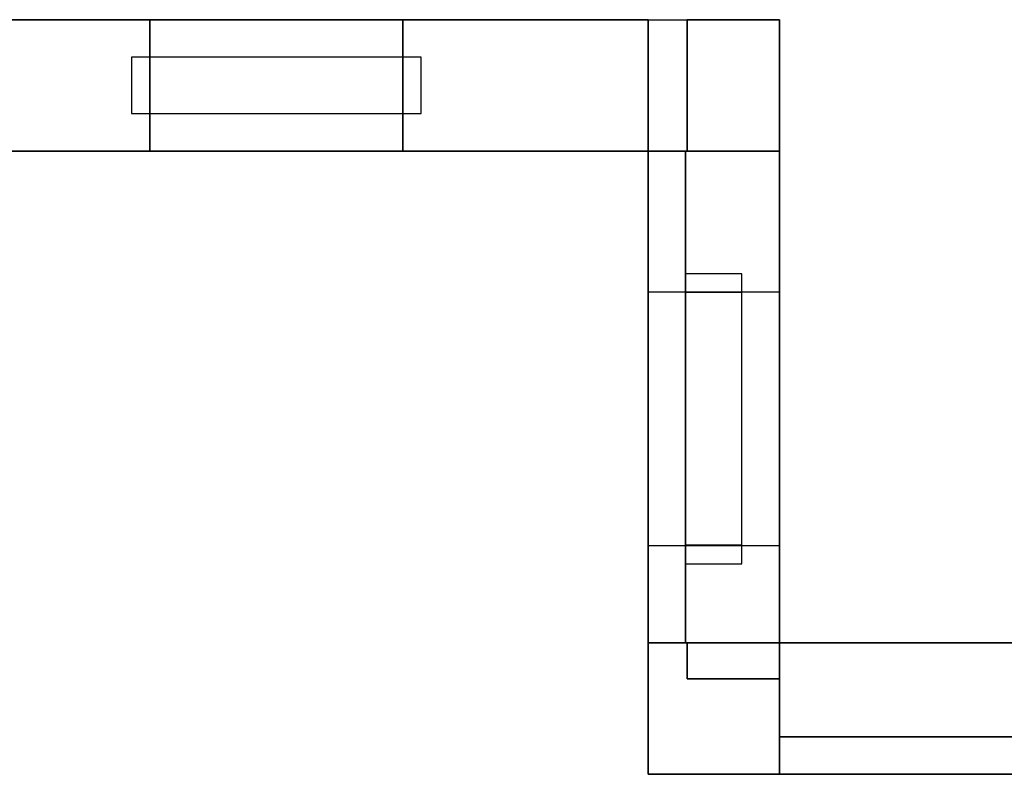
# Model space of a CAD drawing. Header units: millimetres. Extents: x -35 to 33166, y -35 to 31591.
# Tile 8 of 36: x 5464 to 8130, y -35 to 2009. Entities that reach past the tile are written whole.
import ezdxf

# ---------------------------------------------------------------- set-up
doc = ezdxf.new("R2010")
doc.units = ezdxf.units.MM
doc.header["$LTSCALE"] = 25.4
doc.layers.get('0').update_dxf_attribs({"true_color": 0xffffff})
for name, color, linetype, true_color in [('end caps & lintels', 7, 'Continuous', 0xffa500), ('Walls - L1', 7, 'Continuous', 0xb4b464), ('Walls - L2', 7, 'Continuous', 0x64ff64)]:
    doc.layers.add(name, color=color, linetype=linetype, true_color=true_color)

# ---------------------------------------------------------------- blocks, each defined once
blk = doc.blocks.new('GF-WG03_LeftCap_6in_#1')
for p, q in [((0, 152.4), (0, 0)), ((50, 152.4), (0, 152.4)), ((50, 152.4, 457.2), (0, 152.4, 457.2)), ((0, 152.4, 457.2), (0, 0, 457.2)), ((0, 152.4), (0, 152.4, 457.2)), ((50, 0), (50, 152.4)), ((50, 0, 457.2), (50, 152.4, 457.2)), ((50, 152.4), (50, 152.4, 457.2)), ((0, 0), (50, 0)), ((0, 0, 457.2), (50, 0, 457.2)), ((0, 0), (0, 0, 457.2)), ((50, 0), (50, 0, 457.2))]:
    blk.add_line(p, q)
blk = doc.blocks.new('GF-WG03_LeftCap_6in_#2')
for p, q in [((0, 152.4), (0, 0)), ((50, 152.4), (0, 152.4)), ((50, 152.4, 457.2), (0, 152.4, 457.2)), ((0, 152.4, 457.2), (0, 0, 457.2)), ((0, 152.4), (0, 152.4, 457.2)), ((50, 0), (50, 152.4)), ((50, 0, 457.2), (50, 152.4, 457.2)), ((50, 152.4), (50, 152.4, 457.2)), ((0, 0), (50, 0)), ((0, 0, 457.2), (50, 0, 457.2)), ((0, 0), (0, 0, 457.2)), ((50, 0), (50, 0, 457.2))]:
    blk.add_line(p, q)
blk = doc.blocks.new('GF-WG03_LeftCap_6in_#3')
for p, q in [((0, 152.4), (0, 0)), ((50, 152.4), (0, 152.4)), ((50, 152.4, 457.2), (0, 152.4, 457.2)), ((0, 152.4, 457.2), (0, 0, 457.2)), ((0, 152.4), (0, 152.4, 457.2)), ((50, 0), (50, 152.4)), ((50, 0, 457.2), (50, 152.4, 457.2)), ((50, 152.4), (50, 152.4, 457.2)), ((0, 0), (50, 0)), ((0, 0, 457.2), (50, 0, 457.2)), ((0, 0), (0, 0, 457.2)), ((50, 0), (50, 0, 457.2))]:
    blk.add_line(p, q)
blk = doc.blocks.new('GF-WG03_LeftCap_6in_#4')
for p, q in [((0, 152.4), (0, 0)), ((50, 152.4), (0, 152.4)), ((50, 152.4, 457.2), (0, 152.4, 457.2)), ((0, 152.4, 457.2), (0, 0, 457.2)), ((0, 152.4), (0, 152.4, 457.2)), ((50, 0), (50, 152.4)), ((50, 0, 457.2), (50, 152.4, 457.2)), ((50, 152.4), (50, 152.4, 457.2)), ((0, 0), (50, 0)), ((0, 0, 457.2), (50, 0, 457.2)), ((0, 0), (0, 0, 457.2)), ((50, 0), (50, 0, 457.2))]:
    blk.add_line(p, q)
blk = doc.blocks.new('GF-WG03_LeftCap_6in_#5')
for p, q in [((0, 152.4), (0, 0)), ((50, 152.4), (0, 152.4)), ((50, 152.4, 271.2), (0, 152.4, 271.2)), ((0, 152.4, 271.2), (0, 0, 271.2)), ((0, 152.4), (0, 152.4, 271.2)), ((50, 0), (50, 152.4)), ((50, 0, 271.2), (50, 152.4, 271.2)), ((50, 152.4), (50, 152.4, 271.2)), ((0, 0), (50, 0)), ((0, 0, 271.2), (50, 0, 271.2)), ((0, 0), (0, 0, 271.2)), ((50, 0), (50, 0, 271.2))]:
    blk.add_line(p, q)
blk = doc.blocks.new('GF-WG03_RightCap_6in_#1')
for p, q in [((0, 152.4), (0, 0)), ((50, 152.4), (0, 152.4)), ((50, 152.4, 457.2), (0, 152.4, 457.2)), ((0, 152.4, 457.2), (0, 0, 457.2)), ((0, 152.4), (0, 152.4, 457.2)), ((50, 0), (50, 152.4)), ((50, 0, 457.2), (50, 152.4, 457.2)), ((50, 152.4), (50, 152.4, 457.2)), ((0, 0), (50, 0)), ((0, 0, 457.2), (50, 0, 457.2)), ((0, 0), (0, 0, 457.2)), ((50, 0), (50, 0, 457.2))]:
    blk.add_line(p, q)
blk = doc.blocks.new('GF-WG03_RightCap_6in_#2')
for p, q in [((0, 152.4), (0, 0)), ((50, 152.4), (0, 152.4)), ((50, 152.4, 457.2), (0, 152.4, 457.2)), ((0, 152.4, 457.2), (0, 0, 457.2)), ((0, 152.4), (0, 152.4, 457.2)), ((50, 0), (50, 152.4)), ((50, 0, 457.2), (50, 152.4, 457.2)), ((50, 152.4), (50, 152.4, 457.2)), ((0, 0), (50, 0)), ((0, 0, 457.2), (50, 0, 457.2)), ((0, 0), (0, 0, 457.2)), ((50, 0), (50, 0, 457.2))]:
    blk.add_line(p, q)
blk = doc.blocks.new('GF-WG03_RightCap_6in_#3')
for p, q in [((0, 152.4), (0, 0)), ((50, 152.4), (0, 152.4)), ((50, 152.4, 457.2), (0, 152.4, 457.2)), ((0, 152.4, 457.2), (0, 0, 457.2)), ((0, 152.4), (0, 152.4, 457.2)), ((50, 0), (50, 152.4)), ((50, 0, 457.2), (50, 152.4, 457.2)), ((50, 152.4), (50, 152.4, 457.2)), ((0, 0), (50, 0)), ((0, 0, 457.2), (50, 0, 457.2)), ((0, 0), (0, 0, 457.2)), ((50, 0), (50, 0, 457.2))]:
    blk.add_line(p, q)
blk = doc.blocks.new('GF-WG03_RightCap_6in_#4')
for p, q in [((0, 152.4), (0, 0)), ((50, 152.4), (0, 152.4)), ((50, 152.4, 457.2), (0, 152.4, 457.2)), ((0, 152.4, 457.2), (0, 0, 457.2)), ((0, 152.4), (0, 152.4, 457.2)), ((50, 0), (50, 152.4)), ((50, 0, 457.2), (50, 152.4, 457.2)), ((50, 152.4), (50, 152.4, 457.2)), ((0, 0), (50, 0)), ((0, 0, 457.2), (50, 0, 457.2)), ((0, 0), (0, 0, 457.2)), ((50, 0), (50, 0, 457.2))]:
    blk.add_line(p, q)
blk = doc.blocks.new('GF-WG03_RightCap_6in_#5')
for p, q in [((0, 152.4), (0, 0)), ((50, 152.4), (0, 152.4)), ((50, 152.4, 271.2), (0, 152.4, 271.2)), ((0, 152.4, 271.2), (0, 0, 271.2)), ((0, 152.4), (0, 152.4, 271.2)), ((50, 0), (50, 152.4)), ((50, 0, 271.2), (50, 152.4, 271.2)), ((50, 152.4), (50, 152.4, 271.2)), ((0, 0), (50, 0)), ((0, 0, 271.2), (50, 0, 271.2)), ((0, 0), (0, 0, 271.2)), ((50, 0), (50, 0, 271.2))]:
    blk.add_line(p, q)
blk = doc.blocks.new('GF-WG03_HeadLintel_6in_#1')
for p, q in [((0, 152.4), (0, 0)), ((785, 152.4), (0, 152.4)), ((785, 152.4, 63), (0, 152.4, 63)), ((0, 152.4, 63), (0, 0, 63)), ((0, 152.4), (0, 152.4, 63)), ((785, 0), (785, 152.4)), ((785, 0, 63), (785, 152.4, 63)), ((785, 152.4), (785, 152.4, 63)), ((0, 0), (785, 0)), ((0, 0, 63), (785, 0, 63)), ((0, 0), (0, 0, 63)), ((785, 0), (785, 0, 63))]:
    blk.add_line(p, q)
blk = doc.blocks.new('GF-WG03_SillLintel_6in_#1')
for p, q in [((0, 152.4), (0, 0)), ((785, 152.4), (0, 152.4)), ((785, 152.4, 63), (0, 152.4, 63)), ((0, 152.4, 63), (0, 0, 63)), ((0, 152.4), (0, 152.4, 63)), ((785, 0), (785, 152.4)), ((785, 0, 63), (785, 152.4, 63)), ((785, 152.4), (785, 152.4, 63)), ((0, 0), (785, 0)), ((0, 0, 63), (785, 0, 63)), ((0, 0), (0, 0, 63)), ((785, 0), (785, 0, 63))]:
    blk.add_line(p, q)
blk = doc.blocks.new('GF-WG02_LeftCap_6in_#1')
for p, q in [((0, 152.4), (0, 0)), ((50, 152.4), (0, 152.4)), ((50, 152.4, 457.2), (0, 152.4, 457.2)), ((0, 152.4, 457.2), (0, 0, 457.2)), ((0, 152.4), (0, 152.4, 457.2)), ((50, 0), (50, 152.4)), ((50, 0, 457.2), (50, 152.4, 457.2)), ((50, 152.4), (50, 152.4, 457.2)), ((0, 0), (50, 0)), ((0, 0, 457.2), (50, 0, 457.2)), ((0, 0), (0, 0, 457.2)), ((50, 0), (50, 0, 457.2))]:
    blk.add_line(p, q)
blk = doc.blocks.new('GF-WG02_LeftCap_6in_#2')
for p, q in [((0, 152.4), (0, 0)), ((50, 152.4), (0, 152.4)), ((50, 152.4, 457.2), (0, 152.4, 457.2)), ((0, 152.4, 457.2), (0, 0, 457.2)), ((0, 152.4), (0, 152.4, 457.2)), ((50, 0), (50, 152.4)), ((50, 0, 457.2), (50, 152.4, 457.2)), ((50, 152.4), (50, 152.4, 457.2)), ((0, 0), (50, 0)), ((0, 0, 457.2), (50, 0, 457.2)), ((0, 0), (0, 0, 457.2)), ((50, 0), (50, 0, 457.2))]:
    blk.add_line(p, q)
blk = doc.blocks.new('GF-WG02_LeftCap_6in_#3')
for p, q in [((0, 152.4), (0, 0)), ((50, 152.4), (0, 152.4)), ((50, 152.4, 457.2), (0, 152.4, 457.2)), ((0, 152.4, 457.2), (0, 0, 457.2)), ((0, 152.4), (0, 152.4, 457.2)), ((50, 0), (50, 152.4)), ((50, 0, 457.2), (50, 152.4, 457.2)), ((50, 152.4), (50, 152.4, 457.2)), ((0, 0), (50, 0)), ((0, 0, 457.2), (50, 0, 457.2)), ((0, 0), (0, 0, 457.2)), ((50, 0), (50, 0, 457.2))]:
    blk.add_line(p, q)
blk = doc.blocks.new('GF-WG02_LeftCap_6in_#4')
for p, q in [((0, 152.4), (0, 0)), ((50, 152.4), (0, 152.4)), ((50, 152.4, 457.2), (0, 152.4, 457.2)), ((0, 152.4, 457.2), (0, 0, 457.2)), ((0, 152.4), (0, 152.4, 457.2)), ((50, 0), (50, 152.4)), ((50, 0, 457.2), (50, 152.4, 457.2)), ((50, 152.4), (50, 152.4, 457.2)), ((0, 0), (50, 0)), ((0, 0, 457.2), (50, 0, 457.2)), ((0, 0), (0, 0, 457.2)), ((50, 0), (50, 0, 457.2))]:
    blk.add_line(p, q)
blk = doc.blocks.new('GF-WG02_LeftCap_6in_#5')
for p, q in [((0, 152.4), (0, 0)), ((50, 152.4), (0, 152.4)), ((50, 152.4, 271.2), (0, 152.4, 271.2)), ((0, 152.4, 271.2), (0, 0, 271.2)), ((0, 152.4), (0, 152.4, 271.2)), ((50, 0), (50, 152.4)), ((50, 0, 271.2), (50, 152.4, 271.2)), ((50, 152.4), (50, 152.4, 271.2)), ((0, 0), (50, 0)), ((0, 0, 271.2), (50, 0, 271.2)), ((0, 0), (0, 0, 271.2)), ((50, 0), (50, 0, 271.2))]:
    blk.add_line(p, q)
blk = doc.blocks.new('GF-WG02_RightCap_6in_#1')
for p, q in [((0, 152.4), (0, 0)), ((50, 152.4), (0, 152.4)), ((50, 152.4, 457.2), (0, 152.4, 457.2)), ((0, 152.4, 457.2), (0, 0, 457.2)), ((0, 152.4), (0, 152.4, 457.2)), ((50, 0), (50, 152.4)), ((50, 0, 457.2), (50, 152.4, 457.2)), ((50, 152.4), (50, 152.4, 457.2)), ((0, 0), (50, 0)), ((0, 0, 457.2), (50, 0, 457.2)), ((0, 0), (0, 0, 457.2)), ((50, 0), (50, 0, 457.2))]:
    blk.add_line(p, q)
blk = doc.blocks.new('GF-WG02_RightCap_6in_#2')
for p, q in [((0, 152.4), (0, 0)), ((50, 152.4), (0, 152.4)), ((50, 152.4, 457.2), (0, 152.4, 457.2)), ((0, 152.4, 457.2), (0, 0, 457.2)), ((0, 152.4), (0, 152.4, 457.2)), ((50, 0), (50, 152.4)), ((50, 0, 457.2), (50, 152.4, 457.2)), ((50, 152.4), (50, 152.4, 457.2)), ((0, 0), (50, 0)), ((0, 0, 457.2), (50, 0, 457.2)), ((0, 0), (0, 0, 457.2)), ((50, 0), (50, 0, 457.2))]:
    blk.add_line(p, q)
blk = doc.blocks.new('GF-WG02_RightCap_6in_#3')
for p, q in [((0, 152.4), (0, 0)), ((50, 152.4), (0, 152.4)), ((50, 152.4, 457.2), (0, 152.4, 457.2)), ((0, 152.4, 457.2), (0, 0, 457.2)), ((0, 152.4), (0, 152.4, 457.2)), ((50, 0), (50, 152.4)), ((50, 0, 457.2), (50, 152.4, 457.2)), ((50, 152.4), (50, 152.4, 457.2)), ((0, 0), (50, 0)), ((0, 0, 457.2), (50, 0, 457.2)), ((0, 0), (0, 0, 457.2)), ((50, 0), (50, 0, 457.2))]:
    blk.add_line(p, q)
blk = doc.blocks.new('GF-WG02_RightCap_6in_#4')
for p, q in [((0, 152.4), (0, 0)), ((50, 152.4), (0, 152.4)), ((50, 152.4, 457.2), (0, 152.4, 457.2)), ((0, 152.4, 457.2), (0, 0, 457.2)), ((0, 152.4), (0, 152.4, 457.2)), ((50, 0), (50, 152.4)), ((50, 0, 457.2), (50, 152.4, 457.2)), ((50, 152.4), (50, 152.4, 457.2)), ((0, 0), (50, 0)), ((0, 0, 457.2), (50, 0, 457.2)), ((0, 0), (0, 0, 457.2)), ((50, 0), (50, 0, 457.2))]:
    blk.add_line(p, q)
blk = doc.blocks.new('GF-WG02_RightCap_6in_#5')
for p, q in [((0, 152.4), (0, 0)), ((50, 152.4), (0, 152.4)), ((50, 152.4, 271.2), (0, 152.4, 271.2)), ((0, 152.4, 271.2), (0, 0, 271.2)), ((0, 152.4), (0, 152.4, 271.2)), ((50, 0), (50, 152.4)), ((50, 0, 271.2), (50, 152.4, 271.2)), ((50, 152.4), (50, 152.4, 271.2)), ((0, 0), (50, 0)), ((0, 0, 271.2), (50, 0, 271.2)), ((0, 0), (0, 0, 271.2)), ((50, 0), (50, 0, 271.2))]:
    blk.add_line(p, q)
blk = doc.blocks.new('GF-WG02_HeadLintel_6in_#1')
for p, q in [((0, 152.4), (0, 0)), ((785, 152.4), (0, 152.4)), ((785, 152.4, 63), (0, 152.4, 63)), ((0, 152.4, 63), (0, 0, 63)), ((0, 152.4), (0, 152.4, 63)), ((785, 0), (785, 152.4)), ((785, 0, 63), (785, 152.4, 63)), ((785, 152.4), (785, 152.4, 63)), ((0, 0), (785, 0)), ((0, 0, 63), (785, 0, 63)), ((0, 0), (0, 0, 63)), ((785, 0), (785, 0, 63))]:
    blk.add_line(p, q)
blk = doc.blocks.new('GF-WG02_SillLintel_6in_#1')
for p, q in [((0, 152.4), (0, 0)), ((785, 152.4), (0, 152.4)), ((785, 152.4, 63), (0, 152.4, 63)), ((0, 152.4, 63), (0, 0, 63)), ((0, 152.4), (0, 152.4, 63)), ((785, 0), (785, 152.4)), ((785, 0, 63), (785, 152.4, 63)), ((785, 152.4), (785, 152.4, 63)), ((0, 0), (785, 0)), ((0, 0, 63), (785, 0, 63)), ((0, 0), (0, 0, 63)), ((785, 0), (785, 0, 63))]:
    blk.add_line(p, q)
blk = doc.blocks.new('FF-WF02_LeftCap_6in_#1')
for p, q in [((0, 152.4), (0, 0)), ((50, 152.4), (0, 152.4)), ((50, 152.4, 457.2), (0, 152.4, 457.2)), ((0, 152.4, 457.2), (0, 0, 457.2)), ((0, 152.4), (0, 152.4, 457.2)), ((50, 0), (50, 152.4)), ((50, 0, 457.2), (50, 152.4, 457.2)), ((50, 152.4), (50, 152.4, 457.2)), ((0, 0), (50, 0)), ((0, 0, 457.2), (50, 0, 457.2)), ((0, 0), (0, 0, 457.2)), ((50, 0), (50, 0, 457.2))]:
    blk.add_line(p, q)
blk = doc.blocks.new('FF-WF02_LeftCap_6in_#2')
for p, q in [((0, 152.4), (0, 0)), ((50, 152.4), (0, 152.4)), ((50, 152.4, 457.2), (0, 152.4, 457.2)), ((0, 152.4, 457.2), (0, 0, 457.2)), ((0, 152.4), (0, 152.4, 457.2)), ((50, 0), (50, 152.4)), ((50, 0, 457.2), (50, 152.4, 457.2)), ((50, 152.4), (50, 152.4, 457.2)), ((0, 0), (50, 0)), ((0, 0, 457.2), (50, 0, 457.2)), ((0, 0), (0, 0, 457.2)), ((50, 0), (50, 0, 457.2))]:
    blk.add_line(p, q)
blk = doc.blocks.new('FF-WF02_LeftCap_6in_#3')
for p, q in [((0, 152.4), (0, 0)), ((50, 152.4), (0, 152.4)), ((50, 152.4, 360.6), (0, 152.4, 360.6)), ((0, 152.4, 360.6), (0, 0, 360.6)), ((0, 152.4), (0, 152.4, 360.6)), ((50, 0), (50, 152.4)), ((50, 0, 360.6), (50, 152.4, 360.6)), ((50, 152.4), (50, 152.4, 360.6)), ((0, 0), (50, 0)), ((0, 0, 360.6), (50, 0, 360.6)), ((0, 0), (0, 0, 360.6)), ((50, 0), (50, 0, 360.6))]:
    blk.add_line(p, q)
blk = doc.blocks.new('FF-WF02_RightCap_6in_#1')
for p, q in [((0, 152.4), (0, 0)), ((50, 152.4), (0, 152.4)), ((50, 152.4, 457.2), (0, 152.4, 457.2)), ((0, 152.4, 457.2), (0, 0, 457.2)), ((0, 152.4), (0, 152.4, 457.2)), ((50, 0), (50, 152.4)), ((50, 0, 457.2), (50, 152.4, 457.2)), ((50, 152.4), (50, 152.4, 457.2)), ((0, 0), (50, 0)), ((0, 0, 457.2), (50, 0, 457.2)), ((0, 0), (0, 0, 457.2)), ((50, 0), (50, 0, 457.2))]:
    blk.add_line(p, q)
blk = doc.blocks.new('FF-WF02_RightCap_6in_#2')
for p, q in [((0, 152.4), (0, 0)), ((50, 152.4), (0, 152.4)), ((50, 152.4, 457.2), (0, 152.4, 457.2)), ((0, 152.4, 457.2), (0, 0, 457.2)), ((0, 152.4), (0, 152.4, 457.2)), ((50, 0), (50, 152.4)), ((50, 0, 457.2), (50, 152.4, 457.2)), ((50, 152.4), (50, 152.4, 457.2)), ((0, 0), (50, 0)), ((0, 0, 457.2), (50, 0, 457.2)), ((0, 0), (0, 0, 457.2)), ((50, 0), (50, 0, 457.2))]:
    blk.add_line(p, q)
blk = doc.blocks.new('FF-WF02_RightCap_6in_#3')
for p, q in [((0, 152.4), (0, 0)), ((50, 152.4), (0, 152.4)), ((50, 152.4, 360.6), (0, 152.4, 360.6)), ((0, 152.4, 360.6), (0, 0, 360.6)), ((0, 152.4), (0, 152.4, 360.6)), ((50, 0), (50, 152.4)), ((50, 0, 360.6), (50, 152.4, 360.6)), ((50, 152.4), (50, 152.4, 360.6)), ((0, 0), (50, 0)), ((0, 0, 360.6), (50, 0, 360.6)), ((0, 0), (0, 0, 360.6)), ((50, 0), (50, 0, 360.6))]:
    blk.add_line(p, q)
blk = doc.blocks.new('FF-WF02_HeadLintel_6in_#1')
for p, q in [((0, 152.4), (0, 0)), ((785, 152.4), (0, 152.4)), ((785, 152.4, 63), (0, 152.4, 63)), ((0, 152.4, 63), (0, 0, 63)), ((0, 152.4), (0, 152.4, 63)), ((785, 0), (785, 152.4)), ((785, 0, 63), (785, 152.4, 63)), ((785, 152.4), (785, 152.4, 63)), ((0, 0), (785, 0)), ((0, 0, 63), (785, 0, 63)), ((0, 0), (0, 0, 63)), ((785, 0), (785, 0, 63))]:
    blk.add_line(p, q)
blk = doc.blocks.new('FF-WF02_SillLintel_6in_#1')
for p, q in [((0, 152.4), (0, 0)), ((785, 152.4), (0, 152.4)), ((785, 152.4, 63), (0, 152.4, 63)), ((0, 152.4, 63), (0, 0, 63)), ((0, 152.4), (0, 152.4, 63)), ((785, 0), (785, 152.4)), ((785, 0, 63), (785, 152.4, 63)), ((785, 152.4), (785, 152.4, 63)), ((0, 0), (785, 0)), ((0, 0, 63), (785, 0, 63)), ((0, 0), (0, 0, 63)), ((785, 0), (785, 0, 63))]:
    blk.add_line(p, q)
blk = doc.blocks.new('Difference#141')
for p, q in [((5153.11, 1652.92, 3557.6), (5153.11, 2008.52, 3557.6)), ((5153.11, 2008.52, 3557.6), (5153.11, 2008.52, -100)), ((5153.11, 2008.52, -100), (5153.11, 1652.92, -100)), ((5153.11, 2008.52, 3557.6), (7165.41, 2008.52, 3557.6)), ((7165.41, 2008.52, -100), (5153.11, 2008.52, -100)), ((5816.25, 1652.92, 725), (5816.25, 2008.52, 725)), ((5816.25, 2008.52, 725), (5816.25, 2008.52, 2825)), ((5816.25, 2008.52, 2825), (5816.25, 1652.92, 2825)), ((5816.25, 2008.52, 2825), (6501.25, 2008.52, 2825)), ((6501.25, 2008.52, 725), (5816.25, 2008.52, 725)), ((6501.25, 2008.52, 2825), (6501.25, 1652.92, 2825)), ((6501.25, 1652.92, 725), (6501.25, 2008.52, 725)), ((6501.25, 2008.52, 2825), (6501.25, 2008.52, 725)), ((7165.41, 2008.52, 3557.6), (7165.41, 2008.52, -100)), ((7165.41, 2008.52, -100), (7165.41, 1652.92, -100)), ((7165.41, 2008.52, 3557.6), (7165.41, 1652.92, 3557.6)), ((5153.11, 1652.92, -100), (7165.41, 1652.92, -100)), ((7165.41, 1652.92, 3557.6), (5153.11, 1652.92, 3557.6)), ((5153.11, 1652.92, 3557.6), (5153.11, 1652.92, -100)), ((5816.25, 1652.92, 2825), (5816.25, 1652.92, 725)), ((6501.25, 1652.92, 2825), (5816.25, 1652.92, 2825)), ((5816.25, 1652.92, 725), (6501.25, 1652.92, 725)), ((6501.25, 1652.92, 725), (6501.25, 1652.92, 2825)), ((7165.41, 1652.92, -100), (7165.41, 1652.92, 3557.6))]:
    blk.add_line(p, q)
blk = doc.blocks.new('Difference#135')
for p, q in [((7165.41, 1652.92, 3557.6), (7165.41, 2008.52, 3557.6)), ((7165.41, 2008.52, 3557.6), (7165.41, 2008.52, -100)), ((7165.41, 2008.52, -100), (7165.41, 1652.92, -100)), ((7165.41, 2008.52, -100), (7521.01, 2008.52, -100)), ((7165.41, 2008.52, 3557.6), (7521.01, 2008.52, 3557.6)), ((7271.2746, 1754.5, 3198.73), (7271.2746, 2008.5, 3198.73)), ((7271.2746, 2008.5, 3198.73), (7271.2746, 2008.5, 3351.27)), ((7271.2746, 2008.5, 3351.27), (7271.2746, 1754.5, 3351.27)), ((7271.2746, 2008.5, 3351.27), (7521, 2008.5, 3351.27)), ((7521, 2008.5, 3198.73), (7271.2746, 2008.5, 3198.73)), ((7521, 2008.5, 3351.27), (7521, 1652.92, 3351.27)), ((7521, 1652.92, 3198.73), (7521, 2008.5, 3198.73)), ((7521, 2008.5, 3351.27), (7521, 2008.5, 3198.73)), ((7521.01, 2008.52, -100), (7521.01, 1652.92, -100)), ((7521.01, 2008.52, 3557.6), (7521.01, 2008.52, -100)), ((7521.01, 2008.52, 3557.6), (7521.01, 1652.92, 3557.6)), ((7271.2746, 1652.92, 3198.73), (7271.2746, 1754.5, 3198.73)), ((7271.2746, 1754.5, 3351.27), (7271.2746, 1652.92, 3351.27)), ((7165.41, 1652.92, -100), (7521.01, 1652.92, -100)), ((7521.01, 1652.92, 3557.6), (7165.41, 1652.92, 3557.6)), ((7165.41, 1652.92, 3557.6), (7165.41, 1652.92, -100)), ((7271.2746, 1652.92, 3351.27), (7271.2746, 1652.92, 3198.73)), ((7521, 1652.92, 3351.27), (7271.2746, 1652.92, 3351.27)), ((7271.2746, 1652.92, 3198.73), (7521, 1652.92, 3198.73)), ((7521, 1652.92, 3198.73), (7521, 1652.92, 3351.27)), ((7521.01, 1652.92, -100), (7521.01, 1652.92, 3557.6))]:
    blk.add_line(p, q)
blk = doc.blocks.new('Difference')
for p, q in [((7165.4, -34.6, 3557.6), (7165.4, 321.3, 3557.6)), ((7165.4, 321.3, 3557.6), (7165.4, 321.3, -100)), ((7165.4, 321.3, -100), (7165.4, -34.6, -100)), ((7165.4, 321.3, -100), (7521, 321.3, -100)), ((7165.4, 321.3, 3557.6), (7521, 321.3, 3557.6)), ((7521, 321.3, 3198.7), (7271.3, 321.3, 3198.7)), ((7271.3, 321.3, 3198.7), (7271.3, 223.7, 3198.7)), ((7271.3, 223.7, 3351.3), (7271.3, 321.3, 3351.3)), ((7271.3, 321.3, 3351.3), (7521, 321.3, 3351.3)), ((7271.3, 321.3, 3198.7), (7271.3, 321.3, 3351.3)), ((7521, 321.2, 3198.7), (7521, 321.3, 3198.7)), ((7521, 321.3, 3351.3), (7521, 321.2, 3351.3)), ((7521, 321.3, -100), (7521, 321, -100)), ((7521, 321.3, 3557.6), (7521, 321.3, 3351.3)), ((7521, 321.3, 3198.7), (7521, 321.3, -100)), ((7521, 321.3, 3557.6), (7521, 321, 3557.6)), ((7521, 321, 3198.7), (7521, 321.2, 3198.7)), ((7521, 321.2, 3351.3), (7521, 321, 3351.3)), ((7521.3, 321, 3198.7), (7521, 321, 3198.7)), ((7521, 321, 3351.3), (7521.3, 321, 3351.3)), ((7521, 321, -100), (7521.3, 321, -100)), ((7521, 321, -100), (7521, 321, 3198.7)), ((7521, 321, 3351.3), (7521, 321, 3557.6)), ((7521, 321, 3557.6), (7521.3, 321, 3557.6)), ((7521.3, 223.7, 3198.7), (7521.3, 321, 3198.7)), ((7521.3, 321, 3351.3), (7521.3, 223.7, 3351.3)), ((7521.3, 321, -100), (7521.3, -34.6, -100)), ((7521.3, 321, -100), (7521.3, 321, 3198.7)), ((7521.3, 321, 3351.3), (7521.3, 321, 3557.6)), ((7521.3, 321, 3557.6), (7521.3, -34.6, 3557.6)), ((7271.3, 223.7, 3198.7), (7521.3, 223.7, 3198.7)), ((7521.3, 223.7, 3351.3), (7271.3, 223.7, 3351.3)), ((7271.3, 223.7, 3351.3), (7271.3, 223.7, 3198.7)), ((7521.3, 223.7, 3351.3), (7521.3, 223.7, 3198.7)), ((7165.4, -34.6, -100), (7521.3, -34.6, -100)), ((7521.3, -34.6, 3557.6), (7165.4, -34.6, 3557.6)), ((7165.4, -34.6, 3557.6), (7165.4, -34.6, -100)), ((7521.3, -34.6, -100), (7521.3, -34.6, 3557.6))]:
    blk.add_line(p, q)
blk = doc.blocks.new('Group4878')
for p, q in [((7165.41, 321.274, 3557.6), (7165.41, 1652.92, 3557.6)), ((7165.41, 1652.92, 3557.6), (7165.41, 1652.92, -100)), ((7165.41, 1652.92, -100), (7165.41, 321.274, -100)), ((7165.41, 1652.92, -100), (7521.01, 1652.92, -100)), ((7165.41, 1652.92, 3557.6), (7271.2746, 1652.9, 3351.27)), ((7271.2746, 1652.9, 3198.73), (7165.41, 1652.92, -100)), ((7165.41, 1652.92, 3557.6), (7521.01, 1652.92, 3557.6)), ((7266.9746, 321.3, 3198.73), (7266.9746, 1652.9, 3198.73)), ((7266.9746, 1652.9, 3198.73), (7266.9746, 1652.9, 3351.27)), ((7266.9746, 1652.9, 3351.27), (7266.9746, 321.3, 3351.27)), ((7271.2746, 1652.9, 3198.73), (7266.9746, 1652.9, 3198.73)), ((7266.9746, 1652.9, 3351.27), (7271.2746, 1652.9, 3351.27)), ((7521, 1652.9, 3198.73), (7271.2746, 1652.9, 3198.73)), ((7271.2746, 1652.9, 3351.27), (7521, 1652.9, 3351.27)), ((7271.2746, 1652.9, 3198.73), (7271.2746, 1652.9, 3351.27)), ((7521, 1652.9, 3198.73), (7521.01, 1652.92, -100)), ((7521.01, 1652.92, 3557.6), (7521, 1652.9, 3351.27)), ((7521.01, 321.3, 3198.73), (7521, 1652.9, 3198.73)), ((7521, 1652.9, 3351.27), (7521.01, 321.274, 3351.27)), ((7521.01, 1270.5, 2825.5), (7521, 1652.9, 3198.73)), ((7521.01, 1652.92, -100), (7521.01, 321.274, -100)), ((7521.01, 321.274, 3557.6), (7521.01, 1652.92, 3557.6)), ((7521.01, 1270.5, 725), (7165.41, 1270.5, 725)), ((7165.41, 1270.5, 725), (7165.41, 585, 725)), ((7521.01, 1270.5, 2825.5), (7165.41, 1270.5, 2825.5)), ((7165.41, 1270.5, 2825.5), (7165.41, 1270.5, 725)), ((7165.41, 585, 2825.5), (7165.41, 1270.5, 2825.5)), ((7521.01, 585, 725), (7521.01, 1270.5, 725)), ((7521.01, 1270.5, 725), (7521.01, 1270.5, 2825.5)), ((7521.01, 1270.5, 2825.5), (7521.01, 585, 2825.5)), ((7521.01, 1270.5, 2825.5), (7521.01, 321.3, 3198.73)), ((7165.41, 585, 725), (7521.01, 585, 725)), ((7165.41, 585, 725), (7165.41, 585, 2825.5)), ((7165.41, 585, 2825.5), (7521.01, 585, 2825.5)), ((7521.01, 585, 2825.5), (7521.01, 585, 725)), ((7165.41, 321.274, -100), (7165.41, 321.274, 3557.6)), ((7165.41, 321.274, -100), (7521.01, 321.274, -100)), ((7521.01, 321.274, 3557.6), (7165.41, 321.274, 3557.6)), ((7266.9746, 321.3, 3198.73), (7266.9746, 321.3, 3351.27)), ((7266.9746, 321.3, 3351.27), (7271.2746, 321.3, 3351.27)), ((7271.2746, 321.3, 3198.73), (7266.9746, 321.3, 3198.73)), ((7271.2746, 321.3, 3351.27), (7271.2746, 321.3, 3198.73)), ((7271.2746, 321.3, 3198.73), (7271.2746, 321.274, 3198.73)), ((7271.2746, 321.274, 3351.27), (7271.2746, 321.3, 3351.27)), ((7271.2746, 321.274, 3198.73), (7521.01, 321.274, 3198.73)), ((7521.01, 321.274, 3351.27), (7271.2746, 321.274, 3351.27)), ((7271.2746, 321.274, 3351.27), (7271.2746, 321.274, 3198.73)), ((7521.01, 321.274, 3198.73), (7521.01, 321.3, 3198.73)), ((7521.01, 321.274, -100), (7521.01, 321.274, 3198.73)), ((7521.01, 321.274, 3351.27), (7521.01, 321.274, 3557.6))]:
    blk.add_line(p, q)
blk = doc.blocks.new('Difference#139')
for p, q in [((7521.2746, 223.7, 3351.27), (7521.264, 321.02, 3351.27)), ((7521.264, 321.02, 3351.27), (11434.656, 321.02, 3351.27)), ((11434.656, 321.02, 3198.73), (7521.264, 321.02, 3198.73)), ((7521.264, 321.02, 3198.73), (7521.2746, 223.7, 3198.73)), ((7521.264, -34.58, -100), (7521.264, 321.02, -100)), ((7521.264, 321.02, -100), (8235.25, 321.02, -100)), ((7521.264, 321.02, -100), (7521.264, 321.02, 3198.73)), ((7521.264, 321.02, 3557.6), (11434.656, 321.02, 3557.6)), ((7521.264, 321.02, 3351.27), (7521.264, 321.02, 3557.6)), ((7521.264, 321.02, 3557.6), (7521.264, -34.58, 3557.6)), ((7521.264, -34.58, -100), (7521.264, 321.02, 3198.73)), ((7521.264, 321.02, 3557.6), (7521.2746, 223.7, 3351.27)), ((8235.25, -34.58, -100), (8235.25, 321.02, -100)), ((8235.25, 321.02, -100), (8235.25, 321.02, 2900)), ((8235.25, 321.02, 2900), (8235.25, -34.58, 2900)), ((8235.25, 321.02, 2900), (10720.25, 321.02, 2900)), ((10720.25, 321.02, 2900), (10720.25, -34.58, 2900)), ((10720.25, 321.02, 2900), (10720.25, 321.02, -100)), ((10720.25, 321.02, -100), (10720.25, -34.58, -100)), ((11434.656, 321.02, -100), (10720.25, 321.02, -100)), ((11434.656, 321.02, 3351.27), (11434.656, 67, 3351.27)), ((11434.656, 67, 3198.73), (11434.656, 321.02, 3198.73)), ((11434.656, 321.02, 3198.73), (11434.656, 321.02, -100)), ((11434.656, 321.02, 3557.6), (11434.656, 321.02, 3351.27)), ((11434.656, 321.02, -100), (11434.656, -34.58, -100)), ((11434.656, 321.02, 3557.6), (11434.656, -34.58, 3557.6)), ((7521.264, -34.58, 3557.6), (7521.2746, 223.7, 3351.27)), ((7521.2746, 223.7, 3198.73), (7521.264, -34.58, -100)), ((7521.2746, 223.7, 3351.27), (7521.2746, 67, 3351.27)), ((7521.2746, 67, 3198.73), (7521.2746, 223.7, 3198.73)), ((7521.2746, 223.7, 3198.73), (7521.2746, 223.7, 3351.27)), ((7521.2746, 67, 3351.27), (7521.2746, 67, 3198.73)), ((7521.2746, 67, 3351.27), (11434.656, 67, 3351.27)), ((11434.656, 67, 3198.73), (7521.2746, 67, 3198.73)), ((11434.656, 67, 3351.27), (11434.656, 67, 3198.73)), ((7521.264, -34.58, -100), (8235.25, -34.58, -100)), ((11434.656, -34.58, 3557.6), (7521.264, -34.58, 3557.6)), ((7521.264, -34.58, 3557.6), (7521.264, -34.58, -100)), ((8235.25, -34.58, 2900), (8235.25, -34.58, -100)), ((10720.25, -34.58, 2900), (8235.25, -34.58, 2900)), ((10720.25, -34.58, -100), (10720.25, -34.58, 2900)), ((10720.25, -34.58, -100), (11434.656, -34.58, -100)), ((11434.656, -34.58, -100), (11434.656, -34.58, 3557.6))]:
    blk.add_line(p, q)
blk = doc.blocks.new('Group3573')
at = {"layer": 'Walls - L1'}
for name in ['Difference#141', 'Difference#135', 'Group4878', 'Difference', 'Difference#139']:
    blk.add_blockref(name, (0, 0), dxfattribs=at)
blk = doc.blocks.new('Group3699')
for p, q in [((7521.264, -34.58, 7273.564), (7521.264, 321.02, 7273.564)), ((7521.264, 321.02, 7273.564), (7521.264, 321.02, 3557.6)), ((7521.264, 321.02, 3557.6), (7521.264, -34.58, 3557.6)), ((7521.264, 321.02, 7273.564), (9478, 321.02, 9230.3)), ((11434.656, 321.02, 3557.6), (7521.264, 321.02, 3557.6)), ((8235.25, -34.58, 3875), (8235.25, 321.02, 3875)), ((8235.25, 321.02, 3875), (8235.25, 321.02, 6125)), ((8235.25, 321.02, 6125), (8235.25, -34.58, 6125)), ((8235.25, 321.02, 6125), (10720.25, 321.02, 6125)), ((10720.25, 321.02, 3875), (8235.25, 321.02, 3875)), ((9478, 321.02, 9230.3), (11434.656, 321.02, 7273.644)), ((9478, -34.58, 9230.3), (9478, 321.02, 9230.3)), ((10720.25, 321.02, 6125), (10720.25, -34.58, 6125)), ((10720.25, -34.58, 3875), (10720.25, 321.02, 3875)), ((10720.25, 321.02, 6125), (10720.25, 321.02, 3875)), ((11434.656, 321.02, 7273.644), (11434.656, 321.02, 3557.6)), ((11434.656, 321.02, 3557.6), (11434.656, -34.58, 3557.6)), ((11434.656, 321.02, 7273.644), (11434.656, -34.58, 7273.644)), ((7521.264, -34.58, 7273.564), (7521.264, -34.58, 3557.6)), ((7521.264, -34.58, 3557.6), (11434.656, -34.58, 3557.6)), ((9478, -34.58, 9230.3), (7521.264, -34.58, 7273.564)), ((8235.25, -34.58, 6125), (8235.25, -34.58, 3875)), ((10720.25, -34.58, 6125), (8235.25, -34.58, 6125)), ((8235.25, -34.58, 3875), (10720.25, -34.58, 3875)), ((11434.656, -34.58, 7273.644), (9478, -34.58, 9230.3)), ((10720.25, -34.58, 3875), (10720.25, -34.58, 6125)), ((11434.656, -34.58, 3557.6), (11434.656, -34.58, 7273.644))]:
    blk.add_line(p, q)
blk = doc.blocks.new('Group3700')
for p, q in [((7165.41, -34.58, 6917.71), (7165.41, 321.274, 6917.71)), ((7165.41, 321.274, 6917.71), (7165.41, 321.274, 3557.6)), ((7165.41, 321.274, 3557.6), (7165.41, -34.58, 3557.6)), ((7165.41, 321.274, 3557.6), (7521.01, 321.274, 3557.6)), ((7165.41, 321.274, 6917.71), (7521.01, 321.274, 7273.31)), ((7521.01, 321.274, 3557.6), (7521.01, 321.02, 3557.6)), ((7521.01, 321.274, 7273.31), (7521.01, 321.274, 3557.6)), ((7521.01, 321.274, 7273.31), (7521.01, 321.02, 7273.31)), ((7521.01, 321.02, 3557.6), (7521.264, 321.02, 3557.6)), ((7521.01, 321.02, 3557.6), (7521.01, 321.02, 7273.31)), ((7521.01, 321.02, 7273.31), (7521.264, 321.02, 7273.564)), ((7521.264, 321.02, 3557.6), (7521.264, -34.58, 3557.6)), ((7521.264, 321.02, 3557.6), (7521.264, 321.02, 7273.564)), ((7521.264, 321.02, 7273.564), (7521.264, -34.58, 7273.564)), ((7165.41, -34.58, 3557.6), (7521.264, -34.58, 3557.6)), ((7521.264, -34.58, 7273.564), (7165.41, -34.58, 6917.71)), ((7165.41, -34.58, 6917.71), (7165.41, -34.58, 3557.6)), ((7521.264, -34.58, 3557.6), (7521.264, -34.58, 7273.564))]:
    blk.add_line(p, q)
blk = doc.blocks.new('Group3701')
for p, q in [((7165.41, 321.274, 6917.5), (7165.41, 1652.92, 6917.5)), ((7165.41, 1652.92, 6917.5), (7165.41, 1652.92, 3557.6)), ((7165.41, 1652.92, 3557.6), (7165.41, 321.274, 3557.6)), ((7165.41, 1652.92, 3557.6), (7521.01, 1652.92, 3557.6)), ((7165.41, 1652.92, 6917.5), (7521.01, 1652.92, 6917.5)), ((7521.01, 1652.92, 3557.6), (7521.01, 321.274, 3557.6)), ((7521.01, 1652.92, 6917.5), (7521.01, 1652.92, 3557.6)), ((7521.01, 1652.92, 6917.5), (7521.01, 321.274, 6917.5)), ((7165.41, 321.274, 3557.6), (7521.01, 321.274, 3557.6)), ((7521.01, 321.274, 6917.5), (7165.41, 321.274, 6917.5)), ((7165.41, 321.274, 6917.5), (7165.41, 321.274, 3557.6)), ((7521.01, 321.274, 3557.6), (7521.01, 321.274, 6917.5))]:
    blk.add_line(p, q)
blk = doc.blocks.new('Group3703')
for p, q in [((5153.11, 1652.92, 6425), (5153.11, 2008.52, 6425)), ((5153.11, 2008.52, 6425), (5153.11, 2008.52, 3557.6)), ((5153.11, 2008.52, 3557.6), (5153.11, 1652.92, 3557.6)), ((5153.11, 2008.52, 6425), (7165.41, 2008.52, 6425)), ((7165.41, 2008.52, 3557.6), (5153.11, 2008.52, 3557.6)), ((5816.25, 1652.92, 4250), (5816.25, 2008.52, 4250)), ((5816.25, 2008.52, 4250), (5816.25, 2008.52, 5525)), ((5816.25, 2008.52, 5525), (5816.25, 1652.92, 5525)), ((5816.25, 2008.52, 5525), (6501.25, 2008.52, 5525)), ((6501.25, 2008.52, 4250), (5816.25, 2008.52, 4250)), ((6501.25, 2008.52, 5525), (6501.25, 1652.92, 5525)), ((6501.25, 1652.92, 4250), (6501.25, 2008.52, 4250)), ((6501.25, 2008.52, 5525), (6501.25, 2008.52, 4250)), ((7165.41, 2008.52, 6425), (7165.41, 2008.52, 3557.6)), ((7165.41, 2008.52, 3557.6), (7165.41, 1652.92, 3557.6)), ((7165.41, 2008.52, 6425), (7165.41, 1652.92, 6425)), ((5153.11, 1652.92, 3557.6), (7165.41, 1652.92, 3557.6)), ((7165.41, 1652.92, 6425), (5153.11, 1652.92, 6425)), ((5153.11, 1652.92, 6425), (5153.11, 1652.92, 3557.6)), ((5816.25, 1652.92, 5525), (5816.25, 1652.92, 4250)), ((6501.25, 1652.92, 5525), (5816.25, 1652.92, 5525)), ((5816.25, 1652.92, 4250), (6501.25, 1652.92, 4250)), ((6501.25, 1652.92, 4250), (6501.25, 1652.92, 5525)), ((7165.41, 1652.92, 3557.6), (7165.41, 1652.92, 6425))]:
    blk.add_line(p, q)
blk = doc.blocks.new('Group3702')
for p, q in [((7165.41, 1652.92, 6917.5), (7165.41, 2008.52, 6917.5)), ((7165.41, 2008.52, 6917.5), (7165.41, 2008.52, 3557.6)), ((7165.41, 2008.52, 3557.6), (7165.41, 1652.92, 3557.6)), ((7165.41, 2008.52, 3557.6), (7521.01, 2008.52, 3557.6)), ((7165.41, 2008.52, 6917.5), (7521.01, 2008.52, 6917.5)), ((7521.01, 2008.52, 3557.6), (7521.01, 1652.92, 3557.6)), ((7521.01, 2008.52, 6917.5), (7521.01, 2008.52, 3557.6)), ((7521.01, 2008.52, 6917.5), (7521.01, 1652.92, 6917.5)), ((7165.41, 1652.92, 3557.6), (7521.01, 1652.92, 3557.6)), ((7521.01, 1652.92, 6917.5), (7165.41, 1652.92, 6917.5)), ((7165.41, 1652.92, 6917.5), (7165.41, 1652.92, 3557.6)), ((7521.01, 1652.92, 3557.6), (7521.01, 1652.92, 6917.5))]:
    blk.add_line(p, q)
blk = doc.blocks.new('Group3664')
at = {"layer": 'Walls - L2'}
for name in ['Group3703', 'Group3702', 'Group3701', 'Group3700', 'Group3699']:
    blk.add_blockref(name, (0, 0), dxfattribs=at)

msp = doc.modelspace()

# ---------------------------------------------------------------- block references
for name in ['Group3573', 'Group3664']:
    msp.add_blockref(name, (0, 0))
at = {"layer": 'end caps & lintels'}
for name, p in [('GF-WG03_LeftCap_6in_#1', (5766, 1754.7, 725)), ('GF-WG03_LeftCap_6in_#2', (5766, 1754.7, 1182.2)), ('GF-WG03_LeftCap_6in_#3', (5766, 1754.7, 1639.4)), ('GF-WG03_LeftCap_6in_#4', (5766, 1754.7, 2096.6)), ('GF-WG03_LeftCap_6in_#5', (5766, 1754.7, 2553.8)), ('GF-WG03_HeadLintel_6in_#1', (5766, 1754.7, 2825)), ('GF-WG03_SillLintel_6in_#1', (5766, 1754.7, 662)), ('FF-WF02_LeftCap_6in_#1', (5766, 1754.7, 4250)), ('FF-WF02_LeftCap_6in_#2', (5766, 1754.7, 4707.2)), ('FF-WF02_LeftCap_6in_#3', (5766, 1754.7, 5164.4)), ('FF-WF02_HeadLintel_6in_#1', (5766, 1754.7, 5525)), ('FF-WF02_SillLintel_6in_#1', (5766, 1754.7, 4187)), ('GF-WG03_RightCap_6in_#1', (6501, 1754.7, 725)), ('GF-WG03_RightCap_6in_#2', (6501, 1754.7, 1182.2)), ('GF-WG03_RightCap_6in_#3', (6501, 1754.7, 1639.4)), ('GF-WG03_RightCap_6in_#4', (6501, 1754.7, 2096.6)), ('GF-WG03_RightCap_6in_#5', (6501, 1754.7, 2553.8)), ('FF-WF02_RightCap_6in_#1', (6501, 1754.7, 4250)), ('FF-WF02_RightCap_6in_#2', (6501, 1754.7, 4707.2)), ('FF-WF02_RightCap_6in_#3', (6501, 1754.7, 5164.4))]:
    msp.add_blockref(name, p, dxfattribs=at)
at = {"layer": 'end caps & lintels', "rotation": 270}
for name, p in [('GF-WG02_LeftCap_6in_#1', (7266.8, 1320.5, 725)), ('GF-WG02_LeftCap_6in_#2', (7266.8, 1320.5, 1182.2)), ('GF-WG02_LeftCap_6in_#3', (7266.8, 1320.5, 1639.4)), ('GF-WG02_LeftCap_6in_#4', (7266.8, 1320.5, 2096.6)), ('GF-WG02_LeftCap_6in_#5', (7266.8, 1320.5, 2553.8)), ('GF-WG02_HeadLintel_6in_#1', (7266.8, 1320.5, 2825)), ('GF-WG02_SillLintel_6in_#1', (7266.8, 1320.5, 662)), ('GF-WG02_RightCap_6in_#1', (7266.8, 585.5, 725)), ('GF-WG02_RightCap_6in_#2', (7266.8, 585.5, 1182.2)), ('GF-WG02_RightCap_6in_#3', (7266.8, 585.5, 1639.4)), ('GF-WG02_RightCap_6in_#4', (7266.8, 585.5, 2096.6)), ('GF-WG02_RightCap_6in_#5', (7266.8, 585.5, 2553.8))]:
    msp.add_blockref(name, p, dxfattribs=at)

doc.saveas('drawing.dxf')
